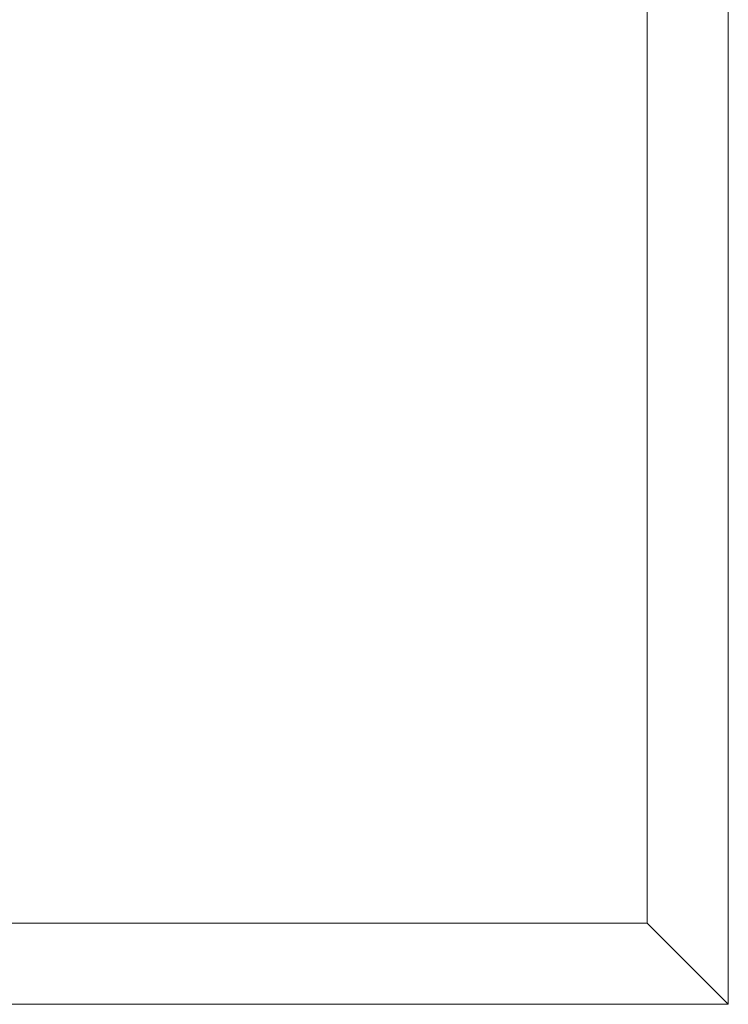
# Model space of a CAD drawing. Header units: centimetres. Extents: x -50.4 to -32.9, y -24 to 24.6.
# Tile 2 of 3: x -41.7 to -32.9, y -24 to -11.8. Entities that reach past the tile are written whole.
import ezdxf

# ---------------------------------------------------------------- set-up
doc = ezdxf.new("R2010")
doc.units = ezdxf.units.CM
doc.header["$LTSCALE"] = 2.54
doc.layers.add('Lucido design-1', color=7, linetype='Continuous')

# ---------------------------------------------------------------- blocks, each defined once
blk = doc.blocks.new('Gruppo-2-1')
at = {"color": 178, "linetype": 'Continuous', "lineweight": 20}
for points in [[(-33.92, -23, 90), (-33.92, 23.6, 90), (-32.92, 24.6, 90), (-32.92, -24, 90)], [(-33.92, -23, 88.2), (-33.92, 23.6, 88.2), (-32.92, 24.6, 88.2), (-32.92, -24, 88.2)], [(-32.92, 24.6, 88.2), (-32.92, 24.6, 90), (-32.92, -24, 90), (-32.92, -24, 88.2)], [(-33.92, -23, 88.2), (-33.92, -23, 90), (-33.92, 23.6, 90), (-33.92, 23.6, 88.2)], [(-49.42, -23, 90), (-33.92, -23, 90), (-32.92, -24, 90), (-50.42, -24, 90)], [(-49.42, -23, 88.2), (-33.92, -23, 88.2), (-32.92, -24, 88.2), (-50.42, -24, 88.2)], [(-49.42, -23, 88.2), (-49.42, -23, 90), (-33.92, -23, 90), (-33.92, -23, 88.2)], [(-32.92, -24, 88.2), (-32.92, -24, 90), (-33.92, -23, 90), (-33.92, -23, 88.2)], [(-33.92, -23, 88.2), (-33.92, -23, 90), (-32.92, -24, 90), (-32.92, -24, 88.2)], [(-32.92, -24, 88.2), (-32.92, -24, 90), (-50.42, -24, 90), (-50.42, -24, 88.2)]]:
    blk.add_3dface(points, dxfattribs=at)

msp = doc.modelspace()

# ---------------------------------------------------------------- block references
at = {"layer": 'Lucido design-1', "color": 7}
msp.add_blockref('Gruppo-2-1', (0, 0), dxfattribs=at)

doc.saveas('drawing.dxf')
